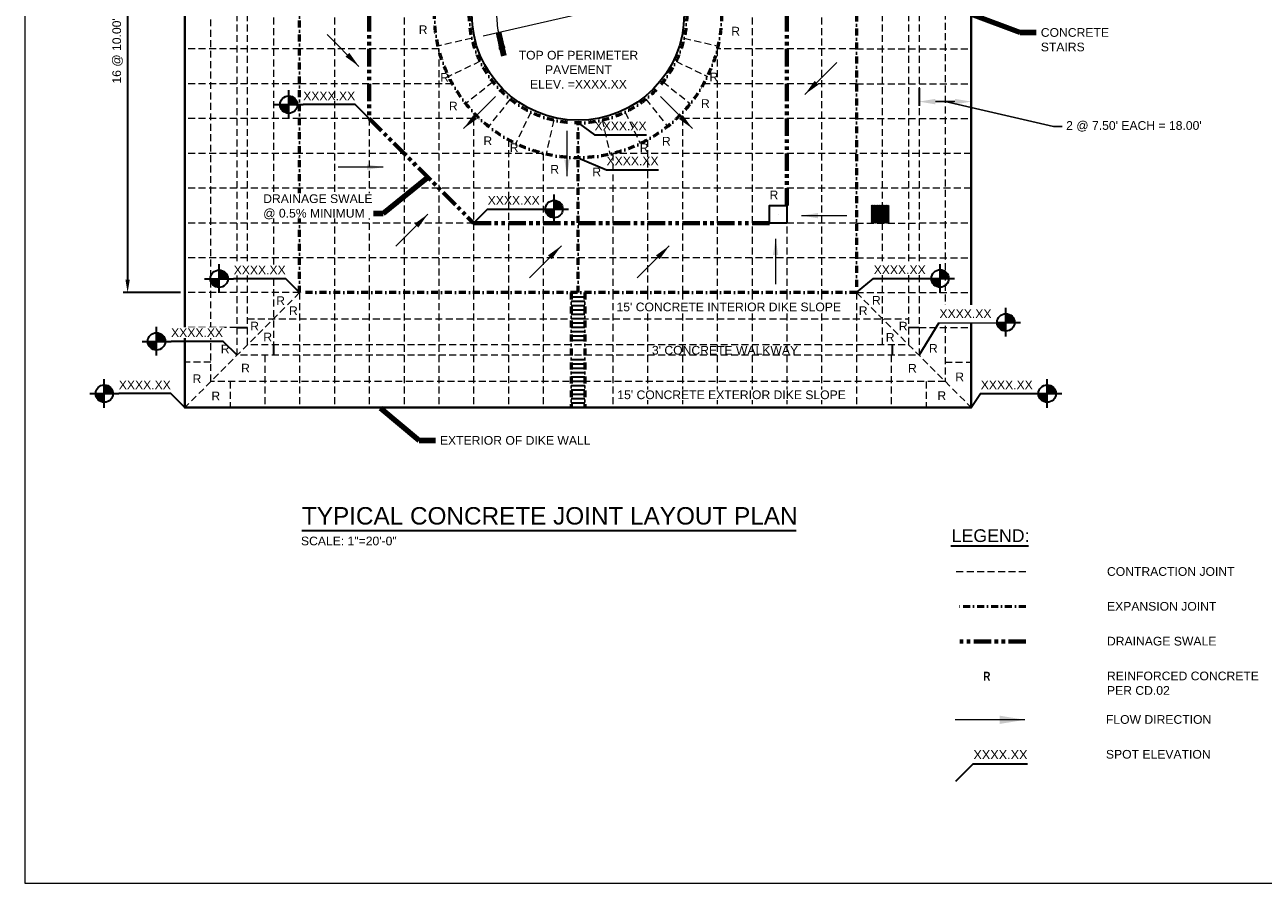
# Model space of a CAD drawing. Header units: inches. Extents: x -3399 to 3801, y -2299 to 2621.
# Tile 1 of 3: x -3399 to 872, y -2299 to 660. Entities that reach past the tile are written whole.
import ezdxf
from ezdxf.enums import TextEntityAlignment as Align

# ---------------------------------------------------------------- set-up
doc = ezdxf.new("R2010")
doc.units = ezdxf.units.IN
doc.header["$MEASUREMENT"] = 0
for name, pattern in [('( Dashdot )', [12.012, 6, -3, 0.012, -3]), ('( Dashed )', [9, 6, -3]), ('( Phantom )', [30, 15, -3, 3, -3, 3, -3])]:
    doc.linetypes.add(name, pattern=pattern)
doc.layers.get('DefPoints').update_dxf_attribs({"lineweight": 0})
for name, color, linetype, lineweight in [('C-BLDG-OTLN', 2, 'Continuous', 70), ('C-DTCH-CNTR', 1, '( Phantom )', 0), ('C-FUEL-TANK', 2, 'Continuous', 30), ('C-JNTS-CNTT', 4, '( Dashed )', 30), ('C-JNTS-EXPJ', 27, '( Dashdot )', 30), ('C-SITE-STRS', 5, 'Continuous', 30), ('C-STRM-FLOW', 5, 'Continuous', 30), ('C-STRM-INLT', 2, 'Continuous', 30), ('G-ANNO-DIMS', 2, 'Continuous', 0), ('G-ANNO-NOTE', 4, 'Continuous', 30), ('G-ANNO-SYMB', 5, 'Continuous', 30), ('G-ANNO-TEXT', 2, 'Continuous', 30)]:
    doc.layers.add(name, color=color, linetype=linetype, lineweight=lineweight)
doc.layers.add('G-ANNO-NPLT', color=2, linetype='Continuous', lineweight=0, plot=False)
doc.styles.add("AEC_AC_23CivDims-CC_1_20'", font='arial.ttf', dxfattribs={"height": 30})
doc.styles.add("AEC_AC_43Text-LeftTop_1_1-2_1'", font='arial.ttf', dxfattribs={"height": 1})
doc.styles.add("AEC_AC_45Text-LeftTop_3-4_1'", font='arial.ttf', dxfattribs={"height": 2})
doc.styles.add("AEC_AC_55Text-LeftTop_1_20'", font='arial.ttf', dxfattribs={"height": 30})
doc.styles.add('Style-Arial', font='arial.ttf')
doc.styles.add('TEXT', font='romans.shx', dxfattribs={"width": 0.8})
doc.styles.add('TEXT_0', font='arial.ttf')
doc.dimstyles.new("AEC_AC_23_Civ-Dims_20'", dxfattribs={"dimtxt": 30, "dimasz": 45, "dimexe": 15, "dimexo": 15, "dimgap": 15, "dimtad": 1, "dimlfac": 0.083333, "dimzin": 15, "dimdsep": 46, "dimtxsty": "AEC_AC_23CivDims-CC_1_20'", "dimcen": 0.09, "dimclrd": 256, "dimclre": 256, "dimazin": 2, "dimtfac": 1, "dimtmove": 1, "dimatfit": 3, "dimfxl": 1, "dimfrac": 1, "dimtolj": 1, "dimtzin": 15, "dimlwd": 30, "dimlwe": 30, "dimarcsym": 0})
doc.dimstyles.new('USACE ARROW DIM SET', dxfattribs={"dimtxt": 30, "dimasz": 56.4, "dimexe": 15, "dimexo": 15, "dimgap": 15, "dimtad": 1, "dimzin": 15, "dimdsep": 46, "dimtxsty": 'TEXT', "dimcen": 1.08, "dimclrd": 256, "dimclre": 256, "dimazin": 2, "dimtfac": 1, "dimtmove": 1, "dimatfit": 3, "dimfxl": 1, "dimfrac": 1, "dimtzin": 15, "dimlwd": 0, "dimlwe": -1, "dimarcsym": 0})

# ---------------------------------------------------------------- blocks, each defined once
blk = doc.blocks.new('*D123')
at = {"layer": 'DefPoints', "color": 0, "transparency": 16777216}
for p in [(-315.1, 456.4), (-135.1, 456.4), (-135.1, 394.7)]:
    blk.add_point(p, dxfattribs=at)
at = {"layer": 'G-ANNO-NOTE', "transparency": 16777216}
for p, q in [((-315.1, 441.4), (-315.1, 379.7)), ((-135.1, 441.4), (-135.1, 379.7))]:
    blk.add_line(p, q, dxfattribs=at)
at = {"layer": 'G-ANNO-NOTE', "lineweight": -2, "transparency": 16777216}
for p, q in [((-258.7, 394.7), (-191.5, 394.7)), ((-225.1, 394.7), (148.7, 309.4)), ((148.7, 309.4), (178.7, 309.4))]:
    blk.add_line(p, q, dxfattribs=at)
at = {"layer": 'G-ANNO-NOTE', "transparency": 16777216}
for points in [[(-258.7, 404.1), (-258.7, 385.3), (-315.1, 394.7)], [(-191.5, 404.1), (-191.5, 385.3), (-135.1, 394.7)]]:
    blk.add_solid(points, dxfattribs=at)
at = {"layer": 'G-ANNO-NOTE', "color": 0, "transparency": 16777216, "insert": (425.8, 309.4), "char_height": 30, "attachment_point": 5, "style": 'Style-Arial'}
blk.add_mtext("2 @ 7.50' EACH = 18.00'", dxfattribs=at)
blk = doc.blocks.new('*U108')
at = {"layer": 'C-SITE-STRS'}
for p, q in [((-183, 24, 0), (-183, -24, 0)), ((-168, 24, 0), (-168, -24, 0)), ((-153, 24, 0), (-153, -24, 0)), ((-138, 24, 0), (-138, -24, 0)), ((-123, 24, 0), (-123, -24, 0)), ((-108, 24, 0), (-108, -24, 0)), ((-93, 24, 0), (-93, -24, 0)), ((-78, 24, 0), (-78, -24, 0)), ((-63, 24, 0), (-63, -24, 0)), ((-48, 24, 0), (-48, -24, 0)), ((-33, 24, 0), (-33, -24, 0)), ((33, 24, 0), (33, -24, 0)), ((48, 24, 0), (48, -24, 0)), ((63, 24, 0), (63, -24, 0)), ((78, 24, 0), (78, -24, 0)), ((93, 24, 0), (93, -24, 0)), ((108, 24, 0), (108, -24, 0)), ((123, 24, 0), (123, -24, 0)), ((138, 24, 0), (138, -24, 0)), ((153, 24, 0), (153, -24, 0)), ((168, 24, 0), (168, -24, 0)), ((183, 24, 0), (183, -24, 0))]:
    blk.add_line(p, q, dxfattribs=at)
blk = doc.blocks.new('*D122')
at = {"layer": 'DefPoints', "color": 0, "transparency": 16777216}
for p in [(-2847.4, 1656.3), (-3044.3, -263.7), (-2847.4, -263.7)]:
    blk.add_point(p, dxfattribs=at)
at = {"layer": 'G-ANNO-DIMS', "lineweight": 30, "transparency": 16777216}
for p, q in [((-2862.4, 1656.3), (-3059.3, 1656.3)), ((-3044.3, 1611.3), (-3044.3, -218.7)), ((-2862.4, -263.7), (-3059.3, -263.7))]:
    blk.add_line(p, q, dxfattribs=at)
at = {"layer": 'G-ANNO-DIMS', "transparency": 16777216}
for points in [[(-3051.8, 1611.3), (-3036.8, 1611.3), (-3044.3, 1656.3)], [(-3051.8, -218.7), (-3036.8, -218.7), (-3044.3, -263.7)]]:
    blk.add_solid(points, dxfattribs=at)
at = {"layer": 'G-ANNO-DIMS', "color": 0, "lineweight": 30, "transparency": 16777216, "insert": (-3079, 696.3), "char_height": 30, "attachment_point": 5, "rotation": 90, "style": "AEC_AC_23CivDims-CC_1_20'"}
blk.add_mtext("\\A1;16 @ 10.00' EACH = 160'", dxfattribs=at)
blk = doc.blocks.new('TARGET')
for p, q in [((0, -0.4165), (0, 0.4165)), ((0.40625, 0), (-0.4165, 0)), ((0.24975, -0.0135), (-0.24975, 0.01375)), ((0.24875, -0.0265), (-0.24875, 0.02675)), ((0.247, -0.0395), (-0.247, 0.03975)), ((0.2445, -0.05225), (-0.2445, 0.0525)), ((0.2415, -0.065), (-0.2415, 0.06525)), ((0.23775, -0.0775), (-0.23775, 0.07775)), ((0.23325, -0.08975), (-0.23325, 0.09)), ((0.22825, -0.10175), (-0.22825, 0.102)), ((0.2225, -0.1135), (-0.2225, 0.11375)), ((0.21625, -0.125), (-0.21625, 0.12525)), ((0.2095, -0.13625), (-0.2095, 0.1365)), ((0.202, -0.147), (-0.202, 0.14725)), ((0.194, -0.15725), (-0.194, 0.1575)), ((0.1855, -0.16725), (-0.1855, 0.1675)), ((0.1765, -0.17675), (-0.1765, 0.177)), ((0.167, -0.18575), (-0.167, 0.186)), ((0.157, -0.19425), (-0.157, 0.1945)), ((0.1465, -0.20225), (-0.1465, 0.2025)), ((0.13575, -0.20975), (-0.13575, 0.21)), ((0.1245, -0.2165), (-0.1245, 0.21675)), ((0.113, -0.22275), (-0.113, 0.223)), ((0.10125, -0.22825), (-0.10125, 0.2285)), ((0.08925, -0.23325), (-0.08925, 0.2335)), ((0.077, -0.2375), (-0.077, 0.23775)), ((0.0645, -0.24125), (-0.0645, 0.2415)), ((0.05175, -0.24425), (-0.05175, 0.2445)), ((0.039, -0.24675), (-0.039, 0.247)), ((0.026, -0.2485), (-0.026, 0.24875)), ((0.013, -0.2495), (-0.013, 0.24975))]:
    blk.add_line(p, q)
blk.add_circle((-0.00012, 0.00005), 0.25)
blk = doc.blocks.new('*U109')
at = {"layer": 'G-ANNO-DIMS'}
for points in [[(-162.3, 30.3), (-171.7, 86.7), (-152.9, 86.7)], [(-153, -89.5), (-156.4, -32.4), (-134.7, -85.3)]]:
    blk.add_hatch(color=0, dxfattribs=at).paths.add_polyline_path(points)
at = {"layer": 'G-ANNO-DIMS', "flags": 128}
blk.add_lwpolyline([(-209.2, -44.5), (118.4, 30.3), (-217.6, 30.3)], dxfattribs=at)
at = {"layer": 'G-ANNO-DIMS'}
blk.add_arc((173.7, 30.3), 336, 180, 190.7579, dxfattribs=at)
at = {"layer": 'G-ANNO-DIMS', "lineweight": 30}
for points in [[(-162.3, 30.3), (-152.9, 86.7), (-171.7, 86.7)], [(-156.4, -32.4), (-153, -89.5), (-134.7, -85.3)]]:
    blk.add_3dface(points, dxfattribs=at)
at = {"layer": 'G-ANNO-DIMS', "insert": (36, 55.7), "char_height": 30, "attachment_point": 5, "style": 'Style-Arial'}
blk.add_mtext('28 @ 12.86º = 360º', dxfattribs=at)
at = {"layer": 'G-ANNO-DIMS', "lineweight": 30}
for points in [[(-162.3, 30.3), (-162.3, 113.8)], [(-156.4, -32.4), (-137.8, -113.8)]]:
    blk.add_leader(points, dimstyle='USACE ARROW DIM SET', override={"dimtxsty": 'Style-Arial', "dimclrd": 0, "dimldrblk": 'None', "dimlwd": 65534}, dxfattribs=at)

msp = doc.modelspace()

# ---------------------------------------------------------------- hatches: boundary and pattern name
at = {"layer": 'C-STRM-INLT', "extrusion": (0.707107, 0, 0.707107)}
h = msp.add_hatch(dxfattribs=at)
h.set_pattern_fill('MSTN', color=256, style=0, pattern_type=2)
h.set_pattern_definition([(315, (-742.8842, -575.871), (1.6970563, 1.6970563), [])])
h.paths.add_polyline_path([(-23.723, 677.423), (36.277, 677.423), (36.277, 592.57), (-23.723, 592.57)])

# ---------------------------------------------------------------- linework, layer by layer
at = {"layer": 'C-BLDG-OTLN', "lineweight": 40}
msp.add_3dface([(-2847.129, 2052.277, 66.892), (-135.129, 2052.277, 66.892), (-135.129, -659.723, 66.892), (-2847.129, -659.723, 66.892)], dxfattribs=at)
at = {"layer": 'C-DTCH-CNTR', "lineweight": 70, "ltscale": 4}
msp.add_line((53.338, -1465.953, -0.039), (-186.662, -1465.953, -0.039), dxfattribs=at)
at = {"layer": 'C-DTCH-CNTR', "lineweight": 70, "ltscale": 4, "elevation": 66.892}
msp.add_lwpolyline([(-771.129, 36.277), (-771.129, 1056.277), (-1131.129, 1416.277), (-1851.129, 1416.277), (-2031.129, 1236.277), (-2031.129, 1236.277)], dxfattribs=at)
at = {"layer": 'C-DTCH-CNTR', "lineweight": 70, "ltscale": 4}
msp.add_polyline3d([(-2031.129, 1236.277, 66.892), (-2211.129, 1056.277, 66.892), (-2211.129, 336.277, 66.892), (-1851.129, -23.723, 66.892), (-831.129, -23.723, 126.892)], dxfattribs=at)
at = {"layer": 'C-FUEL-TANK'}
msp.add_circle((-1491.129, 696.277, 66.892), 366, dxfattribs=at)
at = {"layer": 'C-JNTS-CNTT', "lineweight": 0, "ltscale": 4}
for p, q in [((-2757.129, -569.723, 66.892), (-2757.129, 1962.277, 66.892)), ((-225.129, 1962.277, 66.892), (-225.129, -569.723, 66.892)), ((-2541.129, 1836.277, 66.892), (-2541.129, -443.723, 66.892)), ((-441.129, -443.723, 66.892), (-441.129, 1836.277, 66.892)), ((-2331.129, 1656.277, 66.892), (-2331.129, -263.723, 66.892)), ((-2091.129, 1656.277, 66.892), (-2091.129, -263.723, 66.892)), ((-891.129, 1656.277, 66.892), (-891.129, -263.723, 66.892)), ((-651.129, 1656.277, 66.892), (-651.129, -263.723, 66.892)), ((-1856.727, 612.831, 66.892), (-1973.718, 586.129, 66.892)), ((-1125.531, 612.831, 66.892), (-1008.539, 586.129, 66.892)), ((-2667.357, 576.277, 66.892), (-2847.357, 576.277, 66.892)), ((-2631.129, 576.277, 66.892), (-2667.129, 576.277, 66.892)), ((-2451.129, 576.277, 66.892), (-2631.129, 576.277, 66.892)), ((-1971.363, 576.277, 66.892), (-2451.129, 576.277, 66.892)), ((-1971.129, 575.343, 66.892), (-1971.129, -263.723, 66.892)), ((-1011.129, 575.343, 66.892), (-1011.129, -263.723, 66.892)), ((-531.129, 576.277, 66.892), (-1010.894, 576.277, 66.892)), ((-531.129, 576.277, 66.892), (-351.129, 576.277, 66.892)), ((-351.129, 576.277, 66.892), (-315.129, 576.277, 66.892)), ((-315.014, 576.391, 66.892), (-135.014, 576.391, 66.892)), ((-1828.992, 533.57, 66.892), (-1937.108, 481.504, 66.892)), ((-1153.265, 533.57, 66.892), (-1045.149, 481.504, 66.892)), ((-2667.357, 456.277, 66.892), (-2847.357, 456.277, 66.892)), ((-2631.129, 456.277, 66.892), (-2667.129, 456.277, 66.892)), ((-2451.129, 456.277, 66.892), (-2631.129, 456.277, 66.892)), ((-1924.055, 456.277, 66.892), (-2451.129, 456.277, 66.892)), ((-1784.315, 462.468, 66.892), (-1878.135, 387.649, 66.892)), ((-1197.942, 462.468, 66.892), (-1104.122, 387.649, 66.892)), ((-531.129, 456.277, 66.892), (-1058.202, 456.277, 66.892)), ((-531.129, 456.277, 66.892), (-351.129, 456.277, 66.892)), ((-351.129, 456.277, 66.892), (-315.129, 456.277, 66.892)), ((-315.014, 456.391, 66.892), (-135.014, 456.391, 66.892)), ((-1724.937, 403.09, 66.892), (-1799.756, 309.27, 66.892)), ((-1257.32, 403.09, 66.892), (-1182.501, 309.27, 66.892)), ((-1851.129, 336.277, 66.892), (-1841.146, 346.259, 66.892)), ((-1653.835, 358.414, 66.892), (-1705.901, 250.297, 66.892)), ((-1328.422, 358.413, 66.892), (-1276.356, 250.297, 66.892)), ((-1131.129, 336.277, 66.892), (-1141.111, 346.259, 66.892)), ((-2667.357, 336.277, 66.892), (-2847.357, 336.277, 66.892)), ((-2631.129, 336.277, 66.892), (-2667.129, 336.277, 66.892)), ((-2451.129, 336.277, 66.892), (-2631.129, 336.277, 66.892)), ((-1851.129, 336.277, 66.892), (-2451.129, 336.277, 66.892)), ((-1851.129, 336.277, 66.892), (-1851.129, -263.723, 66.892)), ((-1574.574, 330.679, 66.892), (-1601.277, 213.688, 66.892)), ((-1407.683, 330.679, 66.892), (-1380.981, 213.687, 66.892)), ((-1131.129, 336.277, 66.892), (-1131.129, -263.723, 66.892)), ((-531.129, 336.277, 66.892), (-1131.129, 336.277, 66.892)), ((-531.129, 336.277, 66.892), (-351.129, 336.277, 66.892)), ((-351.129, 336.277, 66.892), (-315.129, 336.277, 66.892)), ((-315.014, 336.391, 66.892), (-135.014, 336.391, 66.892)), ((-1731.129, 263.351, 66.892), (-1731.129, -263.723, 66.892)), ((-1251.129, 263.351, 66.892), (-1251.129, -263.723, 66.892)), ((-2667.357, 216.277, 66.892), (-2847.357, 216.277, 66.892)), ((-2631.129, 216.277, 66.892), (-2667.129, 216.277, 66.892)), ((-2451.129, 216.277, 66.892), (-2631.129, 216.277, 66.892)), ((-1612.062, 216.277, 66.892), (-2451.129, 216.277, 66.892)), ((-1611.129, 216.043, 66.892), (-1611.129, -263.723, 66.892)), ((-1371.129, 216.043, 66.892), (-1371.129, -263.723, 66.892)), ((-135.129, 216.277, 66.892), (-1370.195, 216.277, 66.892)), ((-2667.357, 96.277, 66.892), (-2847.357, 96.277, 66.892)), ((-2631.129, 96.277, 66.892), (-2667.129, 96.277, 66.892)), ((-2451.129, 96.277, 66.892), (-2631.129, 96.277, 66.892)), ((-135.129, 96.277, 66.892), (-2451.129, 96.277, 66.892)), ((-2667.357, -23.723, 66.892), (-2847.357, -23.723, 66.892)), ((-2631.129, -23.723, 66.892), (-2667.129, -23.723, 66.892)), ((-2451.129, -23.723, 66.892), (-2631.129, -23.723, 66.892)), ((-531.129, -23.723, 66.892), (-771.129, -23.723, 66.892)), ((-531.129, -23.723, 66.892), (-351.129, -23.723, 66.892)), ((-351.129, -23.723, 66.892), (-315.129, -23.723, 66.892)), ((-315.014, -23.609, 66.892), (-135.014, -23.609, 66.892)), ((-2667.357, -143.723, 66.892), (-2847.357, -143.723, 66.892)), ((-2631.129, -143.723, 66.892), (-2667.129, -143.723, 66.892)), ((-2451.129, -143.723, 66.892), (-2631.129, -143.723, 66.892)), ((-531.129, -143.723, 66.892), (-2451.129, -143.723, 66.892)), ((-531.129, -143.723, 66.892), (-351.129, -143.723, 66.892)), ((-351.129, -143.723, 66.892), (-315.129, -143.723, 66.892)), ((-315.014, -143.609, 66.892), (-135.014, -143.609, 66.892)), ((-2667.357, -263.723, 66.892), (-2847.357, -263.723, 66.892)), ((-2451.129, -263.723, 66.892), (-2847.129, -659.723, 66.892)), ((-2631.129, -263.723, 66.892), (-2667.129, -263.723, 66.892)), ((-2451.129, -263.723, 66.892), (-2631.129, -263.723, 66.892)), ((-2451.129, -263.723, 66.892), (-2451.129, -443.723, 66.892)), ((-2331.129, -263.723, 66.892), (-2331.129, -443.723, 66.892)), ((-2211.129, -263.723, 66.892), (-2211.129, -443.723, 66.892)), ((-2091.129, -263.723, 66.892), (-2091.129, -443.723, 66.892)), ((-1971.129, -263.723, 66.892), (-1971.129, -443.723, 66.892)), ((-1851.129, -263.723, 66.892), (-1851.129, -443.723, 66.892)), ((-1731.129, -263.723, 66.892), (-1731.129, -443.723, 66.892)), ((-1611.129, -263.723, 66.892), (-1611.129, -443.723, 66.892)), ((-1371.129, -263.723, 66.892), (-1371.129, -443.723, 66.892)), ((-1251.129, -263.723, 66.892), (-1251.129, -443.723, 66.892)), ((-1131.129, -263.723, 66.892), (-1131.129, -443.723, 66.892)), ((-1011.129, -263.723, 66.892), (-1011.129, -443.723, 66.892)), ((-891.129, -263.723, 66.892), (-891.129, -443.723, 66.892)), ((-771.129, -263.723, 66.892), (-771.129, -443.723, 66.892)), ((-651.129, -263.723, 66.892), (-651.129, -443.723, 66.892)), ((-531.129, -263.723, 66.892), (-531.129, -443.723, 66.892)), ((-531.129, -263.723, 66.892), (-351.129, -263.723, 66.892)), ((-531.129, -263.723, 66.892), (-135.129, -659.723, 66.892)), ((-351.129, -263.723, 66.892), (-315.129, -263.723, 66.892)), ((-315.014, -263.609, 66.892), (-135.014, -263.609, 66.892)), ((-2667.357, -383.723, 66.892), (-2847.357, -383.723, 66.892)), ((-2631.129, -353.723, 66.892), (-351.129, -353.723, 66.892)), ((-315.014, -383.609, 66.892), (-135.014, -383.609, 66.892)), ((-2451.129, -443.723, 66.892), (-2451.129, -479.723, 66.892)), ((-2331.129, -443.723, 66.892), (-2331.129, -479.723, 66.892)), ((-2211.129, -443.723, 66.892), (-2211.129, -479.723, 66.892)), ((-2091.129, -443.723, 66.892), (-2091.129, -479.723, 66.892)), ((-1971.129, -443.723, 66.892), (-1971.129, -479.723, 66.892)), ((-1851.129, -443.723, 66.892), (-1851.129, -479.723, 66.892)), ((-1731.129, -443.723, 66.892), (-1731.129, -479.723, 66.892)), ((-1611.129, -443.723, 66.892), (-1611.129, -479.723, 66.892)), ((-1371.129, -443.723, 66.892), (-1371.129, -479.723, 66.892)), ((-1251.129, -443.723, 66.892), (-1251.129, -479.723, 66.892)), ((-1131.129, -443.723, 66.892), (-1131.129, -479.723, 66.892)), ((-1011.129, -443.723, 66.892), (-1011.129, -479.723, 66.892)), ((-891.129, -443.723, 66.892), (-891.129, -479.723, 66.892)), ((-771.129, -443.723, 66.892), (-771.129, -479.723, 66.892)), ((-651.129, -443.723, 66.892), (-651.129, -479.723, 66.892)), ((-531.129, -443.723, 66.892), (-531.129, -479.723, 66.892)), ((-2757.129, -503.723, 66.892), (-2847.357, -503.723, 66.892)), ((-2571.129, -479.723, 66.892), (-2571.129, -659.723, 66.892)), ((-2451.129, -479.723, 66.892), (-2451.129, -659.723, 66.892)), ((-2331.129, -479.723, 66.892), (-2331.129, -659.723, 66.892)), ((-2211.129, -479.723, 66.892), (-2211.129, -659.723, 66.892)), ((-2091.129, -479.723, 66.892), (-2091.129, -659.723, 66.892)), ((-1971.129, -479.723, 66.892), (-1971.129, -659.723, 66.892)), ((-1851.129, -479.723, 66.892), (-1851.129, -659.723, 66.892)), ((-1731.129, -479.723, 66.892), (-1731.129, -659.723, 66.892)), ((-1611.129, -479.723, 66.892), (-1611.129, -659.723, 66.892)), ((-1371.129, -479.723, 66.892), (-1371.129, -659.723, 66.892)), ((-1251.129, -479.723, 66.892), (-1251.129, -659.723, 66.892)), ((-1131.129, -479.723, 66.892), (-1131.129, -659.723, 66.892)), ((-1011.129, -479.723, 66.892), (-1011.129, -659.723, 66.892)), ((-891.129, -479.723, 66.892), (-891.129, -659.723, 66.892)), ((-771.129, -479.723, 66.892), (-771.129, -659.723, 66.892)), ((-651.129, -479.723, 66.892), (-651.129, -659.723, 66.892)), ((-531.129, -479.723, 66.892), (-531.129, -659.723, 66.892)), ((-411.129, -479.723, 66.892), (-411.129, -659.723, 66.892)), ((-225.129, -503.609, 66.892), (-135.014, -503.609, 66.892)), ((-225.129, -569.723, 66.892), (-2757.129, -569.723, 66.892)), ((-2691.129, -569.723, 66.892), (-2691.129, -659.723, 66.892)), ((-291.129, -569.723, 66.892), (-291.129, -659.723, 66.892))]:
    msp.add_line(p, q, dxfattribs=at)
at = {"layer": 'C-JNTS-CNTT', "lineweight": 18, "ltscale": 4}
for p, q in [((-2211.129, 336.277, 66.892), (-2211.129, -263.723, 66.892)), ((-771.129, 36.277, 66.892), (-771.129, -263.723, 66.892)), ((-1851.129, -23.723, 66.892), (-2451.129, -23.723, 66.892)), ((53.338, -1225.953, -0.039), (-186.662, -1225.953, -0.039))]:
    msp.add_line(p, q, dxfattribs=at)
at = {"layer": 'C-JNTS-CNTT', "lineweight": 0, "ltscale": 4}
for points in [[(-2667.129, 1872.277, 66.892), (-315.129, 1872.277, 66.892), (-315.129, -479.723, 66.892), (-2667.129, -479.723, 66.892)], [(-2631.129, 1836.277, 66.892), (-351.129, 1836.277, 66.892), (-351.129, -443.723, 66.892), (-2631.129, -443.723, 66.892)]]:
    msp.add_3dface(points, dxfattribs=at)
at = {"layer": 'C-JNTS-EXPJ', "lineweight": 53, "ltscale": 4}
for p, q in [((-2451.129, -263.723, 66.892), (-2451.129, 1656.277, 66.892)), ((-531.129, 1656.277, 66.892), (-531.129, -263.723, 66.892)), ((-1491.129, -263.723, 66.892), (-1491.129, 321.277, 66.892)), ((-531.129, -263.723, 66.892), (-2451.129, -263.723, 66.892)), ((-1515.129, -263.723, 66.892), (-1515.129, -659.723, 66.892)), ((-1467.129, -263.723, 66.892), (-1467.129, -659.723, 66.892))]:
    msp.add_line(p, q, dxfattribs=at)
at = {"layer": 'C-JNTS-EXPJ', "lineweight": 50, "ltscale": 4}
msp.add_line((53.338, -1345.953, -0.039), (-186.662, -1345.953, -0.039), dxfattribs=at)
at = {"layer": 'C-JNTS-EXPJ', "lineweight": 53, "ltscale": 4}
for radius in [495, 375]:
    msp.add_circle((-1491.129, 696.277, 66.892), radius, dxfattribs=at)
at = {"layer": 'C-STRM-INLT', "elevation": 96.892, "flags": 128}
msp.add_lwpolyline([(-801.129, 6.277), (-801.129, 6.277)], dxfattribs=at)
at = {"layer": 'C-STRM-INLT'}
msp.add_3dface([(-771.129, -23.723, 66.892), (-831.129, -23.723, 126.892), (-831.129, 36.277, 126.892), (-771.129, 36.277, 66.892)], dxfattribs=at)
at = {"layer": 'G-ANNO-NOTE', "flags": 128}
for points, elevation in [([(-2211.129, 336.277), (-2259.129, 384.277), (-2438.717, 384.277)], 106733.452), ([(-1491.129, 321.277), (-1434.585, 280.486), (-1254.996, 280.486)], 106733.452), ([(-1491.129, 201.277), (-1393.241, 160.111), (-1213.653, 160.111)], 106733.452), ([(-1851.129, -23.723), (-1803.129, 24.277), (-1623.54, 24.277)], 106733.452), ([(-2451.129, -263.723), (-2499.129, -215.723), (-2678.717, -215.723)], 106733.452), ([(-531.129, -263.723), (-472.162, -215.027), (-292.574, -215.027)], 106733.452), ([(-315.129, -479.723), (-245.391, -366.267), (-65.802, -366.267)], 106733.452), ([(-2667.129, -479.723), (-2715.129, -431.723), (-2894.717, -431.723)], 106733.452), ([(-2847.129, -659.723), (-2895.129, -611.723), (-3074.717, -611.723)], 106733.452), ([(-135.129, -659.723), (-102.849, -611.723), (76.74, -611.723)], 106733.452), ([(-188.269, -1947.272), (-128.269, -1887.272), (58.503, -1887.272)], -0.039)]:
    msp.add_lwpolyline(points, dxfattribs=dict(at, elevation=elevation))
at = {"layer": 'G-ANNO-NOTE', "elevation": 66.892}
for points in [[(-2667.357, -383.723), (-2631.129, -383.723)], [(-351.129, -383.107), (-315.014, -383.609)], [(-2541.129, -443.723), (-2541.129, -479.723)], [(-407.576, -443.723), (-407.576, -479.723)]]:
    msp.add_lwpolyline(points, dxfattribs=at)
at = {"layer": 'G-ANNO-NPLT'}
msp.add_3dface([(-3399.001, -2299.152, 66.892), (3800.999, -2299.152, 66.892), (3800.999, 2620.848, 66.892), (-3399.001, 2620.848, 66.892)], dxfattribs=at)
at = {"layer": 'G-ANNO-TEXT', "ltscale": 30}
for p, q in [((-2443.186, -1083.544), (-739.16, -1083.544)), ((-205.902, -1136.781), (61.779, -1136.781))]:
    msp.add_line(p, q, dxfattribs=at)

# ---------------------------------------------------------------- block references
at = {"layer": 'C-SITE-STRS', "rotation": 270}
msp.add_blockref('*U108', (-1491.13, -461.723, 66.89), dxfattribs=at)
at = {"layer": 'G-ANNO-DIMS', "lineweight": 30}
msp.add_blockref('*U109', (-1609.505, 665.965, 66.892), dxfattribs=at)
at = {"layer": 'G-ANNO-SYMB', "ltscale": 15, "xscale": 120, "yscale": 120, "zscale": 120, "rotation": 270}
for p in [(-2488.697, 384.277, 106733.452), (-1573.56, 24.277, 106733.452), (-2728.697, -215.723, 106733.452), (-242.594, -215.027, 106733.452), (-15.822, -366.267, 106733.452), (-2944.697, -431.723, 106733.452), (-3124.697, -611.723, 106733.452), (126.72, -611.723, 106733.452)]:
    msp.add_blockref('TARGET', p, dxfattribs=at)

# ---------------------------------------------------------------- texts
at = {"layer": 'G-ANNO-NOTE', "style": "AEC_AC_55Text-LeftTop_1_20'"}
msp.add_text('XXXX.XX', height=30, dxfattribs=at).set_placement((-2259.534, 429.391, 106733.452), align=Align.TOP_RIGHT)
for p in [(-1434.087, 325.601, 106733.452), (-1392.744, 205.226, 106733.452), (-1802.631, 69.391, 106733.452), (-3074.717, -566.609, 106733.452), (-102.351, -566.609, 106733.452)]:
    msp.add_text('XXXX.XX', height=30, dxfattribs=at).set_placement(p, align=Align.TOP_LEFT)
at = {"layer": 'G-ANNO-NOTE', "style": 'Style-Arial'}
msp.add_text('XXXX.XX', height=31.2, dxfattribs=at).set_placement((58.854, -1871.553, -0.039), align=Align.RIGHT)
at = {"layer": 'G-ANNO-NOTE'}
for s, insert, char_height, attachment_point, style in [('R', (-2040.501, 657.462, 66.892), 30, 1, "AEC_AC_55Text-LeftTop_1_20'"), ('R', (-962.808, 652.534, 66.892), 30, 1, "AEC_AC_55Text-LeftTop_1_20'"), ('TOP OF PERIMETER\\PPAVEMENT\\PELEV. =XXXX.XX', (-1489.712, 504.771), 30, 5, "AEC_AC_55Text-LeftTop_1_20'"), ('R', (-1966.387, 492.972, 66.892), 30, 1, "AEC_AC_55Text-LeftTop_1_20'"), ('R', (-1038.128, 494.735, 66.892), 30, 1, "AEC_AC_55Text-LeftTop_1_20'"), ('R', (-1936.508, 394.385, 66.892), 30, 1, "AEC_AC_55Text-LeftTop_1_20'"), ('R', (-1067.111, 403.046, 66.892), 30, 1, "AEC_AC_55Text-LeftTop_1_20'"), ('R', (-1817.415, 274.627, 66.892), 30, 1, "AEC_AC_55Text-LeftTop_1_20'"), ('R', (-1201.853, 273.315, 66.892), 30, 1, "AEC_AC_55Text-LeftTop_1_20'"), ('R', (-1726.706, 251.17, 66.892), 30, 1, "AEC_AC_55Text-LeftTop_1_20'"), ('R', (-1278.369, 250.475, 66.892), 30, 1, "AEC_AC_55Text-LeftTop_1_20'"), ('R', (-1586.829, 176.531, 66.892), 30, 1, "AEC_AC_55Text-LeftTop_1_20'"), ('R', (-1441.892, 167.139, 66.892), 30, 1, "AEC_AC_55Text-LeftTop_1_20'"), ('R', (-830.776, 88.023, 66.892), 30, 1, "AEC_AC_55Text-LeftTop_1_20'"), ('R', (-2531.972, -276.448, 66.892), 30, 1, "AEC_AC_55Text-LeftTop_1_20'"), ('R', (-477.426, -275.226, 66.892), 30, 1, "AEC_AC_55Text-LeftTop_1_20'"), ('R', (-2487.698, -311.018, 66.892), 30, 1, "AEC_AC_55Text-LeftTop_1_20'"), ('R', (-523.088, -311.03, 66.892), 30, 1, "AEC_AC_55Text-LeftTop_1_20'"), ('R', (-2621.601, -363.952, 66.892), 30, 1, "AEC_AC_55Text-LeftTop_1_20'"), ('R', (-384.866, -364.118, 66.892), 30, 1, "AEC_AC_55Text-LeftTop_1_20'"), ('R', (-2576.247, -401.762, 66.892), 30, 1, "AEC_AC_55Text-LeftTop_1_20'"), ('R', (-429.912, -403.009, 66.892), 30, 1, "AEC_AC_55Text-LeftTop_1_20'"), ('R', (-2723.109, -442.812, 66.892), 30, 1, "AEC_AC_55Text-LeftTop_1_20'"), ("3' CONCRETE WALKWAY", (-1236.235, -447.227, 66.892), 30, 1, "AEC_AC_55Text-LeftTop_1_20'"), ('R', (-280.933, -440.802, 66.892), 30, 1, "AEC_AC_55Text-LeftTop_1_20'"), ('R', (-2652.917, -508.71, 66.892), 30, 1, "AEC_AC_55Text-LeftTop_1_20'"), ('R', (-353.13, -509.323, 66.892), 30, 1, "AEC_AC_55Text-LeftTop_1_20'"), ('R', (-2820.296, -545.44, 66.892), 30, 1, "AEC_AC_55Text-LeftTop_1_20'"), ('R', (-190.224, -538.954, 66.892), 30, 1, "AEC_AC_55Text-LeftTop_1_20'"), ('R', (-2755.505, -604.855, 66.892), 30, 1, "AEC_AC_55Text-LeftTop_1_20'"), ('R', (-251.931, -603.771, 66.892), 30, 1, "AEC_AC_55Text-LeftTop_1_20'"), ('EXTERIOR OF DIKE WALL', (-1967.392, -773.1), 30, 4, "AEC_AC_55Text-LeftTop_1_20'"), ('\\fArial|b1|i0|c00|p39;\\H1x;\\W0.8;R', (-94.078, -1570.353, -0.039), 31.2, 1, 'TEXT')]:
    msp.add_mtext(s, dxfattribs=dict(at, insert=insert, char_height=char_height, attachment_point=attachment_point, style=style))
at = {"layer": 'G-ANNO-TEXT', "attachment_point": 1}
for s, insert, char_height, style in [('TYPICAL CONCRETE JOINT LAYOUT PLAN', (-2443.186, -1002.88), 60, "AEC_AC_45Text-LeftTop_3-4_1'"), ('SCALE: 1"=20\'-0"', (-2446.546, -1104.579), 30, "AEC_AC_43Text-LeftTop_1_1-2_1'"), ('LEGEND:', (-202.547, -1079.366), 43.74, "AEC_AC_45Text-LeftTop_3-4_1'"), ('CONTRACTION JOINT', (332.909, -1209.806, -0.039), 30, "AEC_AC_55Text-LeftTop_1_20'"), ('EXPANSION JOINT', (332.909, -1329.806, -0.039), 30, "AEC_AC_55Text-LeftTop_1_20'"), ('DRAINAGE SWALE', (332.909, -1449.806, -0.039), 30, "AEC_AC_55Text-LeftTop_1_20'"), ('REINFORCED CONCRETE\\PPER CD.02', (332.909, -1569.806, -0.039), 30, "AEC_AC_55Text-LeftTop_1_20'"), ('FLOW DIRECTION', (329.342, -1719.806, -0.039), 30, "AEC_AC_55Text-LeftTop_1_20'"), ('SPOT ELEVATION', (329.342, -1839.806, -0.039), 30, "AEC_AC_55Text-LeftTop_1_20'")]:
    msp.add_mtext(s, dxfattribs=dict(at, insert=insert, char_height=char_height, style=style))

# ---------------------------------------------------------------- dimensions: what is measured, and where the dimension line sits
at = {"layer": 'G-ANNO-DIMS', "lineweight": 30}
dim = msp.add_linear_dim(base=(-3044.314, -263.723, 66.892), p1=(-2847.357, 1656.277, 66.892), p2=(-2847.357, -263.723, 66.892), angle=270, text="16 @ 10.00' EACH = <>", dimstyle="AEC_AC_23_Civ-Dims_20'", override={"dimpost": "'"}, dxfattribs=at)
dim.commit()
dim.dimension.update_dxf_attribs({"geometry": '*D122', "text_midpoint": (-3079, 696.277, 66.892)})
at = {"layer": 'G-ANNO-NOTE'}
dim = msp.add_linear_dim(base=(-135.129, 394.731, 66.892), p1=(-315.129, 456.391, 66.892), p2=(-135.129, 456.391, 66.892), text="2 @ 7.50' EACH = 18.00'", dimstyle='USACE ARROW DIM SET', override={"dimtad": 0, "dimtxsty": 'Style-Arial', "dimlwd": 65534}, dxfattribs=at)
dim.commit()
dim.dimension.update_dxf_attribs({"geometry": '*D123', "text_midpoint": (193.696, 309.366, 66.892), "dimtype": 160})

# ---------------------------------------------------------------- leaders
at = {"layer": 'C-STRM-FLOW', "lineweight": 0}
for points in [[(-2246.47, 516.098, 66.892), (-2356.778, 626.407, 66.892)], [(-708.637, 419.659, 66.892), (-598.328, 529.968, 66.892)], [(-1885.728, 301.678, 66.892), (-1775.419, 411.986, 66.892)], [(-1096.529, 301.678, 66.892), (-1206.838, 411.986, 66.892)], [(-1528.996, 138.229, 66.892), (-1528.996, 294.229, 66.892)], [(-2162.651, 168.872, 66.892), (-2318.651, 168.872, 66.892)], [(-2008.659, 7.019, 66.892), (-2118.968, -103.289, 66.892)], [(-720.054, 1.758, 66.892), (-564.054, 1.758, 66.892)], [(-809.721, -77.963, 66.892), (-809.721, -233.963, 66.892)], [(-1548.632, -102.182, 66.892), (-1658.941, -212.491, 66.892)], [(-1176.322, -102.182, 66.892), (-1286.631, -212.491, 66.892)]]:
    msp.add_leader(points, dimstyle='USACE ARROW DIM SET', override={"dimtxsty": 'Style-Arial', "dimclrd": 0, "dimlwd": 18}, dxfattribs=at)
at = {"layer": 'C-STRM-FLOW', "lineweight": 18}
msp.add_leader([(49.771, -1735.953, -0.039), (-190.229, -1735.953, -0.039)], dimstyle='USACE ARROW DIM SET', override={"dimtxt": 46.153846, "dimasz": 86.769231, "dimgap": 23.076923, "dimtxsty": 'TEXT_0', "dimclrd": 0}, dxfattribs=at)
at = {"layer": 'G-ANNO-NOTE', "annotation_type": 0, "has_hookline": 1}
for points, hookline_direction, text_width in [([(-135.129, 696.277, 66.892), (33.315, 632.51, 66.892), (89.715, 632.51, 66.892)], 0, 230.832), ([(-2012.055, 130.426), (-2162.83, 8.874), (-2219.23, 8.874)], 1, 371.787), ([(-2172.818, -661.535), (-2038.792, -773.1), (-1982.392, -773.1)], 0, 514.502)]:
    msp.add_leader(points, dimstyle='USACE ARROW DIM SET', override={"dimtad": 0, "dimtxsty": 'Style-Arial', "dimclrd": 0, "dimlwd": 65534}, dxfattribs=dict(at, hookline_direction=hookline_direction, text_width=text_width))

# ---------------------------------------------------------------- next in the draw order: texts
at = {"layer": 'G-ANNO-NOTE', "char_height": 30, "attachment_point": 1, "style": "AEC_AC_55Text-LeftTop_1_20'", "bg_fill": 3, "bg_fill_color": 256, "bg_fill_transparency": 0}
for s, insert, box_fill_scale in [('CONCRETE\\PSTAIRS', (104.715, 648.024, 66.892), 1.5), ('DRAINAGE SWALE\\P@ 0.5% MINIMUM', (-2576.773, 75.14), 1.1), ("15' CONCRETE INTERIOR DIKE SLOPE", (-1358.352, -297.932, 66.892), 1.1), ("15' CONCRETE EXTERIOR DIKE SLOPE", (-1355.656, -600.718, 66.892), 1.1)]:
    msp.add_mtext(s, dxfattribs=dict(at, insert=insert, box_fill_scale=box_fill_scale))
at = {"layer": 'G-ANNO-NOTE', "char_height": 30, "width": 180.26245, "attachment_point": 1, "style": "AEC_AC_55Text-LeftTop_1_20'", "bg_fill": 3, "bg_fill_color": 256, "bg_fill_transparency": 0}
for insert, box_fill_scale in [((-2678.533, -170.609, 106733.452), 1.1), ((-471.481, -169.913, 106733.452), 1.1), ((-244.709, -321.153, 106733.452), 1.5), ((-2894.533, -386.609, 106733.452), 1.1)]:
    msp.add_mtext('XXXX.XX', dxfattribs=dict(at, insert=insert, box_fill_scale=box_fill_scale))

doc.saveas('drawing.dxf')
